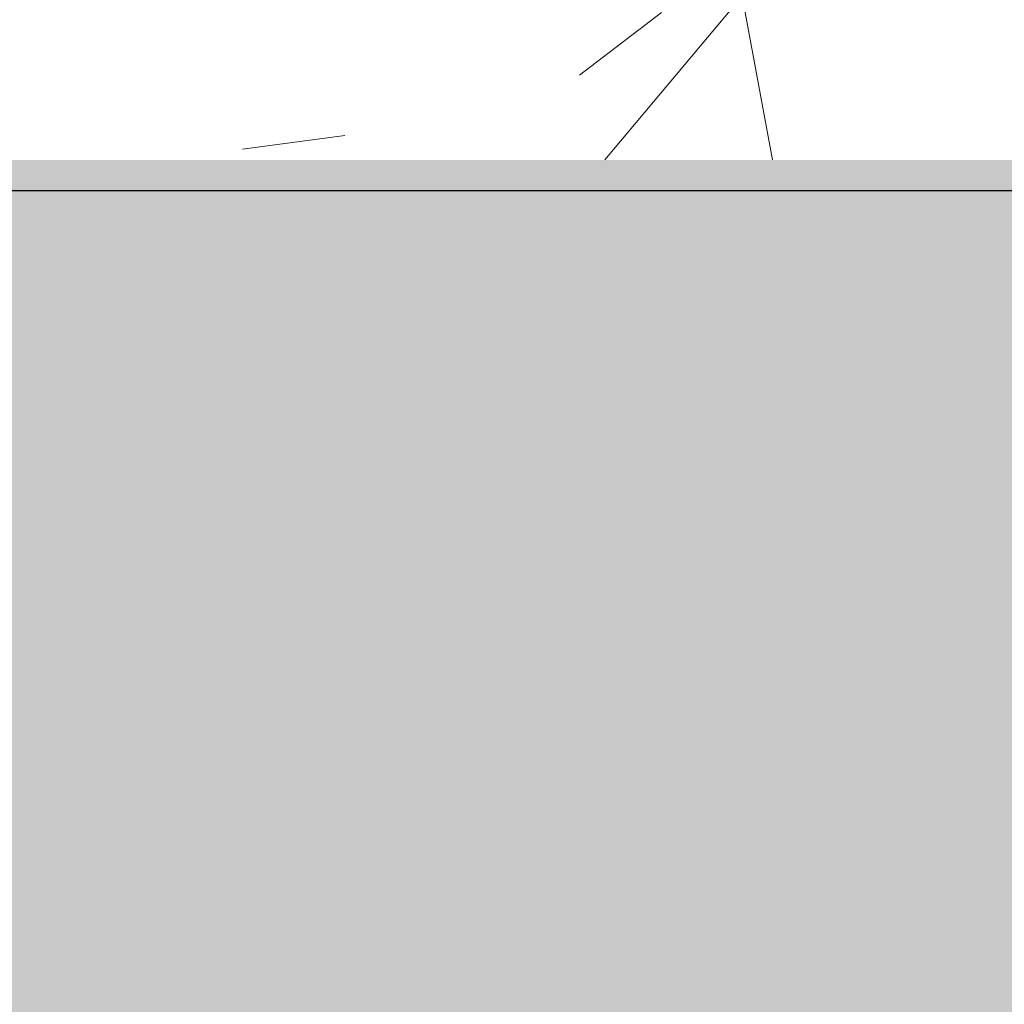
# Model space of a CAD drawing. Header units: millimetres. Extents: x 786 to 42540, y -7760 to 3796.
# Tile 122 of 256: x 21671 to 21799, y -5856 to -5728. Entities that reach past the tile are written whole.
import ezdxf

# ---------------------------------------------------------------- set-up
doc = ezdxf.new("R2010")
doc.units = ezdxf.units.MM
doc.layers.add('A-FLOR', color=7, linetype='Continuous', lineweight=13)
doc.layers.add('A-FLOR-PATT', color=7, linetype='Continuous', lineweight=25)

msp = doc.modelspace()

# ---------------------------------------------------------------- hatches: boundary and pattern name
at = {"layer": 'A-FLOR-PATT', "lineweight": 5}
h = msp.add_hatch(dxfattribs=at)
h.set_pattern_fill('FP_10', color=256, style=0, pattern_type=2)
h.set_pattern_definition([(50, (48694.2, -5700), (291.4942, -25.5022), [30.48, -335.28]), (355, (48694.2, -5700), (-56.389, 305.691), [24.384, -268.224]), (100.451, (48718.5, -5702.12), (235.108, 280.1865), [25.904, -284.944]), (46.184, (48694.2, -5618.72), (433.727, -67.2684), [45.72, -502.92]), (96.636, (48730.35, -5624.33), (379.844, 395.8845), [38.856, -427.416]), (351.184, (48694.2, -5618.7), (379.848, 395.881), [36.576, -402.336]), (21, (48734.85, -5639.04), (242.5828, -163.624), [30.48, -335.28]), (326, (48734.85, -5639.04), (98.883, 294.701), [24.384, -268.224]), (71.451, (48755.06, -5652.68), (341.4672, 131.074), [25.904, -284.944]), (37.5, (48694.21, -5700), (4.9419, 135.28833), [13.411, -251.562, 13.411, -258.877, -269.24]), (37.5, (48694.21, -5700), (4.9419, 135.28833), [-537.261, 13.411, -255.829]), (7.5, (48694.21, -5700), (106.9117, 160.2891), [13.411, -141.834, 13.411, -245.466, -102.616]), (7.5, (48694.21, -5700), (106.9117, 160.2891), [-414.122, 13.411, -89.205]), (327.5, (48603.58, -5700), (216.9455, -9.16625), [13.411, -88.189, 13.411, -303.581, -420.624]), (327.5, (48603.58, -5700), (216.9455, -9.16625), [-418.592, 13.411, -407.213]), (317.5, (48562.94, -5700), (237.0069, 40.6827), [13.411, -118.669, 13.411, -197.104, -298.704]), (317.5, (48562.94, -5700), (237.0069, 40.6827), [-342.595, 13.411, -285.293])])
h.paths.add_polyline_path([(22284.27, -5746), (22284.27, -5618.45), (21296.37, -5627.59), (20634.81, -5627.59), (20634.81, -5746), (21808.48, -5746)])
at = {"layer": 'A-FLOR-PATT', "lineweight": 5, "true_color": 0x515151}
msp.add_hatch(color=251, dxfattribs=at).paths.add_polyline_path([(21808.48, -5750), (22284.27, -5750), (22284.27, -5746), (20634.81, -5746), (20634.81, -5750), (21086.89, -5750)])
at = {"layer": 'A-FLOR-PATT', "lineweight": 5}
h = msp.add_hatch(dxfattribs=at)
h.set_pattern_fill('FP_8', color=256, style=0, pattern_type=2)
h.set_pattern_definition([(45, (48694.21, -5700), (-114.04925, 114.04925), []), (45, (48808.26, -5700), (-114.04925, 114.04925), [201.613, -40.323, 3.353, -36.97])])
h.paths.add_polyline_path([(20634.81, -6000), (37190.27, -6000), (37190.27, -5750), (20634.81, -5750)])

# ---------------------------------------------------------------- linework, layer by layer
at = {"layer": 'A-FLOR', "lineweight": 25}
msp.add_line((37190.27, -5750), (20634.81, -5750), dxfattribs=at)

doc.saveas('drawing.dxf')
